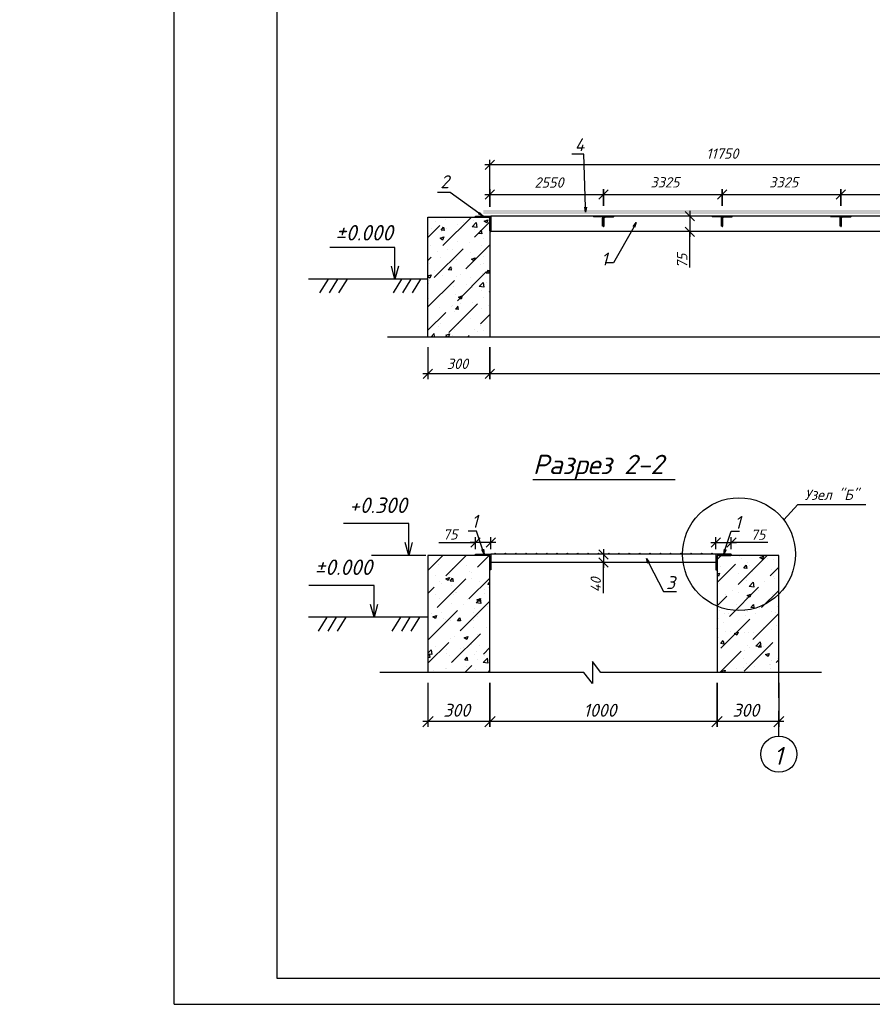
# Model space of a CAD drawing. Extents: x -119078 to 1619993, y 264752 to 340742.
# Tile 133 of 220: x 818840 to 835359, y 297222 to 316305. Entities that reach past the tile are written whole.
import ezdxf

# ---------------------------------------------------------------- set-up
doc = ezdxf.new("R2010")
doc.units = 0
doc.header["$MEASUREMENT"] = 0
doc.linetypes.add('CONTI', pattern=[0])
doc.layers.get('0').update_dxf_attribs({"color": 250, "linetype": 'CONTI'})
for name, color, linetype in [('PDF _Геометрия', 250, 'Continuous'), ('PDF _Сплошная заливка', 7, 'Continuous'), ('PDF _Текст', 7, 'Continuous')]:
    doc.layers.add(name, color=color, linetype=linetype)
doc.styles.add('ICOCPEUR', font='isocpeui.ttf')
doc.styles.add('PDF ISOCPEUR Italic', font='isocpeui.ttf')

msp = doc.modelspace()

# ---------------------------------------------------------------- linework, layer by layer
at = {"layer": 'PDF _Геометрия', "lineweight": -3}
msp.add_line((821831.343, 297222.487), (863824.946, 297222.487), dxfattribs=at)
msp.add_lwpolyline([(821831.343, 297222.487), (821831.343, 326913.75), (863824.946, 326913.75)], dxfattribs=at)
at = {"layer": 'PDF _Геометрия', "lineweight": 30}
msp.add_lwpolyline([(863327.164, 326415.968), (863327.164, 297720.269), (823830.839, 297720.269), (823830.839, 326415.968)], close=True, dxfattribs=at)
at = {"layer": 'PDF _Геометрия', "color": 251, "lineweight": -3, "true_color": 0x535353}
for points in [[(828038.984, 313582.381), (827859.113, 313402.51)], [(827951.14, 313017.67), (827951.14, 312678.843), (827951.14, 313590.747)], [(837049.266, 313490.354), (827850.747, 313490.354)], [(828038.984, 313005.121), (827859.113, 312825.25)], [(827850.747, 312917.277), (830251.816, 312917.277)], [(830051.029, 312917.277), (832548.308, 312917.277)], [(832351.705, 312917.277), (834848.984, 312917.277)], [(834648.197, 312917.277), (837049.266, 312917.277)], [(831916.668, 312406.945), (831736.797, 312586.816)], [(831824.641, 312599.365), (831824.641, 312097.399)], [(832251.312, 312498.972), (831724.248, 312498.972)], [(832251.312, 312197.793), (831724.248, 312197.793)], [(831736.797, 312285.636), (831916.668, 312105.766)], [(831824.641, 311499.224), (831824.641, 312197.793)], [(826750.606, 309959.863), (826750.606, 309340.772)], [(826838.45, 309533.192), (826658.579, 309353.321)], [(828051.533, 309441.165), (826650.213, 309441.165)], [(846051.182, 309441.165), (827850.747, 309441.165)], [(826963.941, 306174.206), (827670.876, 306174.206)], [(828068.266, 306174.206), (827570.483, 306174.206)], [(827758.72, 306262.05), (827578.849, 306082.179)], [(827670.876, 306044.531), (827670.876, 306274.599)], [(827880.028, 306082.179), (828059.899, 306262.05)], [(827967.872, 306044.531), (827967.872, 306274.599)], [(832230.397, 306174.206), (832728.179, 306174.206)], [(832418.634, 306262.05), (832238.763, 306082.179)], [(832330.79, 306044.531), (832330.79, 306274.599)], [(832539.942, 306082.179), (832719.813, 306262.05)], [(832627.786, 306044.531), (832627.786, 306274.599)], [(833334.721, 306174.206), (832627.786, 306174.206)], [(830239.267, 305852.111), (830059.396, 306031.982)], [(830151.423, 306044.531), (830151.423, 305684.789)], [(830348.026, 305944.138), (830251.816, 305944.138)], [(830059.396, 305873.026), (830239.267, 305693.156)], [(830151.423, 305191.19), (830151.423, 305785.183)], [(830348.026, 305785.183), (830251.816, 305785.183)], [(826750.606, 303455.226), (826750.606, 302601.884)], [(833548.056, 303455.226), (833548.056, 302601.884)], [(826850.999, 302802.671), (826650.213, 302601.884)], [(828051.533, 302702.277), (826650.213, 302702.277)], [(832447.915, 302702.277), (827850.747, 302702.277)], [(833648.449, 302702.277), (832251.312, 302702.277)], [(833451.846, 302601.884), (833648.449, 302802.671)]]:
    msp.add_lwpolyline(points, dxfattribs=at)
at = {"layer": 'PDF _Геометрия', "color": 7, "lineweight": -3}
for points in [[(829804.23, 312574.267), (829804.23, 312674.66), (829770.765, 313699.506), (829699.654, 313699.506), (829540.698, 313699.506)], [(827821.466, 312498.972), (827737.805, 312557.535), (827181.46, 312959.107), (827110.348, 312959.107), (826934.66, 312959.107)], [(829820.962, 312674.66), (829804.23, 312574.267), (829787.498, 312674.66)], [(826750.606, 310160.649), (826750.606, 312478.057), (827951.14, 312478.057), (827951.14, 310160.649)], [(827670.876, 312490.606), (827670.876, 312498.972), (827967.872, 312498.972), (827967.872, 312197.793), (827963.689, 312197.793)], [(827913.493, 312478.057), (827683.425, 312478.057)], [(827750.354, 312570.084), (827821.466, 312498.972), (827729.439, 312540.802)], [(827951.14, 312210.342), (827951.14, 312440.41)], [(836948.873, 312498.972), (827967.872, 312498.972)], [(829950.636, 312490.606), (829950.636, 312498.972), (830151.423, 312498.972), (830151.423, 312298.186), (830143.056, 312298.186)], [(830113.775, 312482.24), (829959.002, 312482.24)], [(830134.69, 312306.552), (830134.69, 312461.325)], [(830348.026, 312490.606), (830348.026, 312498.972), (830151.423, 312498.972), (830151.423, 312298.186), (830155.606, 312298.186)], [(830163.972, 312306.552), (830163.972, 312461.325)], [(830189.07, 312482.24), (830343.843, 312482.24)], [(832251.312, 312490.606), (832251.312, 312498.972), (832447.915, 312498.972), (832447.915, 312298.186), (832443.732, 312298.186)], [(832414.451, 312482.24), (832259.678, 312482.24)], [(832435.366, 312306.552), (832435.366, 312461.325)], [(832648.701, 312490.606), (832648.701, 312498.972), (832447.915, 312498.972), (832447.915, 312298.186), (832456.281, 312298.186)], [(832464.647, 312306.552), (832464.647, 312461.325)], [(832485.562, 312482.24), (832640.335, 312482.24)], [(834547.804, 312490.606), (834547.804, 312498.972), (834748.591, 312498.972), (834748.591, 312298.186), (834744.408, 312298.186)], [(834710.943, 312482.24), (834556.17, 312482.24)], [(834736.041, 312306.552), (834736.041, 312461.325)], [(834949.377, 312490.606), (834949.377, 312498.972), (834748.591, 312498.972), (834748.591, 312298.186), (834756.957, 312298.186)], [(834761.14, 312306.552), (834761.14, 312461.325)], [(834786.238, 312482.24), (834941.011, 312482.24)], [(845929.874, 312197.793), (827951.14, 312197.793)], [(830787.246, 312373.48), (830737.049, 312285.636), (830343.843, 311591.251), (830272.731, 311591.251), (830180.704, 311591.251)], [(830724.5, 312294.003), (830787.246, 312373.48), (830749.598, 312277.27)], [(826110.6, 311277.523), (826110.6, 311528.505), (826110.6, 311892.43), (824847.32, 311892.43)], [(826177.529, 311528.505), (826110.6, 311277.523), (826043.671, 311528.505)], [(826750.606, 311277.523), (824433.198, 311277.523)], [(824813.855, 311277.523), (824650.717, 311009.808)], [(824997.909, 311277.523), (824834.771, 311009.808)], [(825181.963, 311277.523), (825014.642, 311009.808)], [(826240.274, 311277.523), (826077.135, 311009.808)], [(826420.145, 311277.523), (826257.006, 311009.808)], [(826604.199, 311277.523), (826441.06, 311009.808)], [(825964.193, 310160.649), (835451.342, 310160.649), (836785.734, 310160.649), (836948.873, 310369.802), (836948.873, 309947.314), (837112.012, 310160.649), (838450.587, 310160.649), (847883.356, 310160.649)], [(828783.566, 307395.656), (830686.853, 307395.656), (831540.194, 307395.656)], [(833644.266, 306609.243), (833916.164, 306906.239), (835233.824, 306906.239)], [(826378.315, 305923.223), (826378.315, 306174.206), (826378.315, 306538.131), (825115.035, 306538.131)], [(827842.381, 305944.138), (827808.917, 306040.348), (827691.791, 306391.724), (827624.863, 306391.724), (827528.653, 306391.724)], [(832481.379, 305944.138), (832510.661, 306040.348), (832623.603, 306391.724), (832694.715, 306391.724), (832786.742, 306391.724)], [(826445.243, 306174.206), (826378.315, 305923.223), (826311.386, 306174.206)], [(826708.775, 305923.223), (825654.648, 305923.223)], [(827951.14, 303651.829), (827951.14, 305923.223), (826750.606, 305923.223), (826750.606, 303651.829)], [(827670.876, 305935.772), (827670.876, 305944.138), (827967.872, 305944.138), (827967.872, 305642.959), (827963.689, 305642.959)], [(827913.493, 305923.223), (827683.425, 305923.223)], [(827825.649, 306044.531), (827842.381, 305944.138), (827796.367, 306031.982)], [(832330.79, 305944.138), (827967.872, 305944.138)], [(832627.786, 305935.772), (832627.786, 305944.138), (832330.79, 305944.138), (832330.79, 305642.959), (832339.156, 305642.959)], [(833548.056, 303651.829), (833548.056, 305923.223), (832351.705, 305923.223), (832351.705, 303651.829)], [(832385.169, 305923.223), (832619.42, 305923.223)], [(832527.393, 306031.982), (832481.379, 305944.138), (832493.929, 306044.531)], [(827951.14, 305655.508), (827951.14, 305889.759)], [(832330.79, 305785.183), (827967.872, 305785.183)], [(831013.13, 305764.267), (830983.849, 305860.477), (831042.411, 305780.999)], [(830983.849, 305860.477), (831029.862, 305772.633), (831314.31, 305224.654), (831385.421, 305224.654), (831565.292, 305224.654)], [(832351.705, 305655.508), (832351.705, 305889.759)], [(825704.844, 304722.689), (825704.844, 304973.672), (825704.844, 305341.78), (824441.564, 305341.78)], [(825771.773, 304973.672), (825704.844, 304722.689), (825637.916, 304973.672)], [(826750.606, 304722.689), (824433.198, 304722.689)], [(824788.757, 304722.689), (824625.618, 304454.974)], [(824972.811, 304722.689), (824809.672, 304454.974)], [(825156.865, 304722.689), (824993.726, 304454.974)], [(826215.176, 304722.689), (826052.037, 304454.974)], [(826399.23, 304722.689), (826236.091, 304454.974)], [(826583.284, 304722.689), (826420.145, 304454.974)], [(834372.116, 303651.829), (831142.805, 303651.829), (830101.226, 303651.829), (829938.087, 303865.164), (829938.087, 303442.677), (829770.765, 303651.829), (828942.522, 303651.829), (825817.787, 303651.829)]]:
    msp.add_lwpolyline(points, dxfattribs=at)
at = {"layer": 'PDF _Геометрия', "color": 251, "lineweight": -3, "true_color": 0x535353}
for points in [[(830059.396, 312825.25), (830239.267, 313005.121)], [(830151.423, 313017.67), (830151.423, 312695.575)], [(832360.071, 312825.25), (832539.942, 313005.121)], [(832447.915, 313017.67), (832447.915, 312695.575)], [(834660.747, 312825.25), (834840.618, 313005.121)], [(834748.591, 313017.67), (834748.591, 312695.575)], [(827951.14, 309340.772), (827951.14, 309959.863)], [(828038.984, 309533.192), (827859.113, 309353.321)], [(827951.14, 302601.884), (827951.14, 303455.226)], [(832351.705, 302601.884), (832351.705, 303455.226)], [(828051.533, 302802.671), (827850.747, 302601.884)], [(832447.915, 302802.671), (832251.312, 302601.884)]]:
    msp.add_lwpolyline(points, close=True, dxfattribs=at)
at = {"layer": 'PDF _Геометрия', "color": 8, "lineweight": -3, "true_color": 0x767676}
for points in [[(826892.829, 312398.579), (826892.829, 312398.579)], [(827039.236, 311925.895), (827591.398, 312478.057)], [(827093.616, 312427.86), (827093.616, 312427.86)], [(827624.863, 312406.945), (827624.863, 312406.945)], [(827654.144, 312093.217), (827951.14, 312386.03)], [(827846.564, 312398.579), (827846.564, 312398.579)], [(826750.606, 312084.851), (826980.673, 312319.101)], [(826809.169, 312264.722), (826809.169, 312264.722)], [(827018.321, 312201.976), (827018.321, 312201.976)], [(827030.87, 312306.552), (827030.87, 312306.552)], [(827106.165, 312260.539), (827106.165, 312260.539)], [(827332.049, 312335.833), (827332.049, 312335.833)], [(827403.161, 312252.172), (827403.161, 312252.172)], [(827432.442, 312373.481), (827432.442, 312373.481)], [(827649.961, 312239.623), (827649.961, 312239.623)], [(827779.635, 312218.708), (827792.184, 312151.779), (827733.622, 312160.145), (827783.818, 312218.708)], [(826763.155, 312168.511), (826763.155, 312168.511)], [(826984.856, 312072.301), (827055.968, 312097.4), (827035.053, 312034.654), (826984.856, 312068.118)], [(827834.015, 312059.752), (827834.015, 312059.752)], [(826796.619, 311925.895), (826796.619, 311925.895)], [(826871.914, 311306.804), (827432.442, 311867.332)], [(826926.294, 311812.953), (826926.294, 311812.953)], [(827135.446, 311850.6), (827135.446, 311850.6)], [(827231.656, 311858.966), (827231.656, 311858.966)], [(827319.5, 311997.007), (827319.5, 311997.007)], [(827486.822, 311474.126), (827951.14, 311938.444)], [(827545.385, 311980.274), (827545.385, 311980.274)], [(827775.452, 311833.868), (827775.452, 311833.868)], [(827779.635, 311934.261), (827779.635, 311934.261)], [(826750.606, 311800.403), (826750.606, 311800.403)], [(826750.606, 311637.265), (826813.352, 311700.01)], [(826989.04, 311700.01), (826989.04, 311700.01)], [(827306.951, 311658.18), (827306.951, 311658.18)], [(827583.032, 311800.403), (827583.032, 311800.403)], [(827821.466, 311720.926), (827821.466, 311720.926)], [(826784.07, 311587.068), (826784.07, 311587.068)], [(826867.731, 311449.028), (826867.731, 311449.028)], [(827206.558, 311453.211), (827143.812, 311457.394), (827194.009, 311515.956), (827202.375, 311453.211)], [(827231.656, 311474.126), (827231.656, 311474.126)], [(827511.92, 311532.688), (827511.92, 311532.688)], [(827767.086, 311566.153), (827767.086, 311566.153)], [(827825.649, 311578.702), (827825.649, 311578.702)], [(826750.606, 311340.268), (826809.169, 311361.184), (826788.253, 311298.438), (826750.606, 311323.536)], [(826750.606, 310737.91), (827265.121, 311252.424)], [(826771.521, 311248.241), (826771.521, 311248.241)], [(827035.053, 311340.268), (827035.053, 311340.268)], [(827294.402, 311319.353), (827294.402, 311319.353)], [(827319.5, 310859.218), (827880.028, 311419.746)], [(827373.88, 311361.184), (827373.88, 311361.184)], [(827574.666, 311315.17), (827574.666, 311315.17)], [(827808.917, 311386.282), (827808.917, 311386.282)], [(826758.972, 311193.862), (826758.972, 311193.862)], [(827244.205, 311135.299), (827244.205, 311135.299)], [(827248.388, 311202.228), (827248.388, 311202.228)], [(827499.371, 311168.763), (827499.371, 311168.763)], [(827620.68, 311118.567), (827620.68, 311118.567)], [(827817.283, 311214.777), (827829.832, 311118.567), (827741.988, 311131.116), (827821.466, 311214.777)], [(827792.184, 311181.313), (827792.184, 311181.313)], [(827796.367, 311047.455), (827796.367, 311047.455)], [(827884.211, 311218.96), (827884.211, 311218.96)], [(826758.972, 310909.415), (826758.972, 310909.415)], [(827026.687, 311018.174), (827026.687, 311018.174)], [(827281.853, 310980.526), (827281.853, 310980.526)], [(827825.649, 310913.598), (827825.649, 310913.598)], [(827938.591, 311026.54), (827951.14, 311039.089)], [(826830.084, 310821.571), (826830.084, 310821.571)], [(826976.49, 310733.727), (826976.49, 310733.727)], [(827152.178, 310240.127), (827712.707, 310800.655)], [(827206.558, 310746.276), (827206.558, 310746.276)], [(827231.656, 310767.191), (827231.656, 310767.191)], [(827348.782, 310687.713), (827286.036, 310696.079), (827336.232, 310754.642)], [(827344.598, 310687.713), (827332.049, 310750.459)], [(827373.88, 310800.655), (827373.88, 310800.655)], [(827616.496, 310817.388), (827616.496, 310817.388)], [(827783.818, 310708.628), (827783.818, 310708.628)], [(827917.676, 310775.557), (827917.676, 310775.557)], [(826750.606, 310290.324), (827093.616, 310633.333)], [(827269.304, 310641.7), (827269.304, 310641.7)], [(827578.849, 310512.025), (827578.849, 310512.025)], [(827767.086, 310407.449), (827951.14, 310591.503)], [(827946.957, 310516.208), (827951.14, 310516.208)], [(827951.14, 310516.208), (827951.14, 310516.208)], [(826963.941, 310365.618), (826963.941, 310365.618)], [(826984.856, 310411.632), (826984.856, 310411.632)], [(827256.754, 310307.056), (827256.754, 310307.056)], [(827348.782, 310415.815), (827348.782, 310415.815)], [(827654.144, 310298.69), (827654.144, 310298.69)], [(827771.269, 310369.802), (827771.269, 310369.802)], [(827821.466, 310290.324), (827821.466, 310290.324)], [(826809.169, 310160.649), (826871.914, 310223.395)], [(826846.816, 310169.015), (826846.816, 310169.015)], [(826876.097, 310160.649), (826867.731, 310223.395)], [(827093.616, 310189.931), (827164.727, 310215.029), (827147.995, 310160.649)], [(827093.616, 310185.747), (827135.446, 310160.649)], [(827177.277, 310281.958), (827177.277, 310281.958)], [(827231.656, 310189.931), (827231.656, 310189.931)], [(827520.286, 310160.649), (827545.385, 310185.747)], [(827716.89, 310256.859), (827716.89, 310256.859)], [(826750.606, 305630.41), (827039.236, 305919.04)], [(827093.616, 305525.834), (827491.005, 305923.223)], [(827712.707, 305697.339), (827938.591, 305923.223)], [(832351.705, 305843.745), (832431.183, 305923.223)], [(832761.644, 305358.512), (833322.172, 305919.04)], [(832790.925, 305893.942), (832790.925, 305893.942)], [(833251.06, 305906.491), (833230.145, 305847.928), (833179.948, 305881.393), (833251.06, 305910.674)], [(826951.392, 305743.352), (826951.392, 305743.352)], [(827491.005, 305718.254), (827491.005, 305718.254)], [(827754.537, 305747.535), (827754.537, 305747.535)], [(827951.14, 305793.549), (827946.957, 305797.732), (827951.14, 305797.732)], [(832351.705, 305396.159), (832707.264, 305751.718)], [(832401.902, 305881.393), (832401.902, 305881.393)], [(832418.634, 305709.888), (832418.634, 305709.888)], [(832820.206, 305864.661), (832820.206, 305864.661)], [(832941.515, 305781), (832941.515, 305781)], [(832970.796, 305722.437), (832970.796, 305722.437)], [(833334.721, 305868.844), (833334.721, 305868.844)], [(833451.846, 305843.745), (833451.846, 305843.745)], [(826905.379, 305525.834), (826905.379, 305525.834)], [(827160.544, 305559.298), (827160.544, 305559.298)], [(827227.473, 305672.24), (827227.473, 305672.24)], [(827545.385, 305609.495), (827545.385, 305609.495)], [(827599.764, 305584.396), (827599.764, 305584.396)], [(832351.705, 305563.481), (832397.719, 305580.213), (832376.803, 305517.468), (832351.705, 305538.383)], [(832372.62, 305513.285), (832372.62, 305513.285)], [(832376.803, 305617.861), (832376.803, 305617.861)], [(832774.193, 305567.664), (832774.193, 305567.664)], [(833029.359, 305601.129), (833029.359, 305601.129)], [(833380.734, 305525.834), (833548.056, 305697.339)], [(833414.199, 305651.325), (833414.199, 305651.325)], [(826926.294, 304910.926), (827486.822, 305471.454)], [(826980.673, 305412.892), (826980.673, 305412.892)], [(827005.772, 305383.61), (827005.772, 305383.61)], [(827214.924, 305333.414), (827214.924, 305333.414)], [(827541.202, 305078.248), (827951.14, 305484.003)], [(827599.764, 305484.003), (827599.764, 305484.003)], [(827741.988, 305408.709), (827741.988, 305408.709)], [(827951.14, 305354.329), (827909.31, 305358.512), (827951.14, 305404.525)], [(832406.085, 305371.061), (832406.085, 305371.061)], [(832916.416, 305492.369), (832916.416, 305492.369)], [(832928.965, 305442.173), (832928.965, 305442.173)], [(833062.823, 305308.315), (832970.796, 305320.865), (833050.274, 305404.525), (833062.823, 305304.132)], [(833267.792, 305412.892), (833267.792, 305412.892)], [(833439.297, 305504.919), (833439.297, 305504.919)], [(833460.212, 305467.271), (833460.212, 305467.271)], [(826750.606, 305182.824), (826867.731, 305304.132)], [(826750.606, 305224.654), (826750.606, 305224.654)], [(826892.829, 305157.726), (826892.829, 305157.726)], [(827248.388, 305161.909), (827248.388, 305161.909)], [(827277.67, 305207.922), (827277.67, 305207.922)], [(827294.402, 305199.556), (827294.402, 305199.556)], [(827838.198, 305178.641), (827838.198, 305178.641)], [(827842.381, 305262.302), (827842.381, 305262.302)], [(827917.676, 305291.583), (827917.676, 305291.583)], [(832351.705, 304944.39), (832539.942, 305132.627)], [(832506.478, 305166.092), (832506.478, 305166.092)], [(832594.322, 304739.421), (833154.85, 305304.132)], [(832648.701, 305245.57), (832648.701, 305245.57)], [(832761.644, 305199.556), (832761.644, 305199.556)], [(833146.484, 305249.753), (833146.484, 305249.753)], [(833213.413, 304910.926), (833548.056, 305245.57)], [(833426.748, 305170.275), (833426.748, 305170.275)], [(833522.958, 305216.288), (833522.958, 305216.288)], [(826968.124, 305086.614), (826968.124, 305086.614)], [(827202.375, 304994.587), (827202.375, 304994.587)], [(827373.88, 304459.157), (827934.408, 305023.868)], [(827432.442, 304965.306), (827432.442, 304965.306)], [(827507.737, 305065.699), (827507.737, 305065.699)], [(827729.439, 305069.882), (827729.439, 305069.882)], [(832393.535, 305032.234), (832393.535, 305032.234)], [(832719.813, 304973.672), (832719.813, 304973.672)], [(832916.416, 305103.346), (832916.416, 305103.346)], [(832928.965, 305115.895), (832928.965, 305115.895)], [(833071.189, 304906.743), (833008.443, 304910.926), (833058.64, 304969.489), (833067.006, 304906.743)], [(833259.426, 304948.573), (833259.426, 304948.573)], [(826758.972, 304291.835), (827319.5, 304852.363)], [(826813.352, 304797.984), (826813.352, 304797.984)], [(826846.816, 304735.238), (826917.928, 304760.336), (826897.012, 304697.591), (826846.816, 304731.055)], [(827009.955, 304806.35), (827009.955, 304806.35)], [(827637.412, 304806.35), (827637.412, 304806.35)], [(827649.961, 304890.011), (827649.961, 304890.011)], [(827905.127, 304923.475), (827905.127, 304923.475)], [(832389.352, 304856.546), (832389.352, 304856.546)], [(832493.929, 304797.984), (832493.929, 304797.984)], [(832581.773, 304789.618), (832581.773, 304789.618)], [(832878.769, 304848.18), (832878.769, 304848.18)], [(832903.867, 304764.519), (832903.867, 304764.519)], [(832933.148, 304835.631), (832933.148, 304835.631)], [(833041.908, 304291.835), (833548.056, 304797.984)], [(833100.47, 304797.984), (833100.47, 304797.984)], [(833171.582, 304890.011), (833171.582, 304890.011)], [(833414.199, 304831.448), (833414.199, 304831.448)], [(833476.944, 304810.533), (833476.944, 304810.533)], [(833522.958, 304931.841), (833522.958, 304931.841)], [(827047.602, 304701.774), (827047.602, 304701.774)], [(827093.616, 304685.041), (827093.616, 304685.041)], [(827189.826, 304655.76), (827189.826, 304655.76)], [(827382.246, 304651.577), (827319.5, 304655.76), (827369.697, 304714.323), (827378.063, 304651.577)], [(827633.229, 304659.943), (827633.229, 304659.943)], [(827716.89, 304731.055), (827716.89, 304731.055)], [(832380.986, 304693.408), (832380.986, 304693.408)], [(832427, 304124.513), (832987.528, 304685.041)], [(832481.379, 304630.662), (832481.379, 304630.662)], [(833510.409, 304567.916), (833510.409, 304567.916)], [(833548.056, 304726.872), (833539.69, 304735.238), (833548.056, 304739.421)], [(827206.558, 303844.249), (827767.086, 304404.777)], [(827386.429, 304492.621), (827386.429, 304492.621)], [(827637.412, 304526.086), (827637.412, 304526.086)], [(827704.34, 304392.228), (827704.34, 304392.228)], [(827880.028, 304517.72), (827880.028, 304517.72)], [(832351.705, 304496.804), (832368.437, 304517.72)], [(832514.844, 304454.974), (832514.844, 304454.974)], [(832611.054, 304446.608), (832611.054, 304446.608)], [(832891.318, 304425.693), (832891.318, 304425.693)], [(832966.613, 304434.059), (832966.613, 304434.059)], [(833058.64, 304434.059), (833058.64, 304434.059)], [(833255.243, 304534.452), (833255.243, 304534.452)], [(833401.65, 304492.621), (833401.65, 304492.621)], [(826750.606, 303835.883), (827152.178, 304237.456)], [(827177.277, 304316.933), (827177.277, 304316.933)], [(827260.938, 304350.398), (827260.938, 304350.398)], [(827595.581, 304199.808), (827595.581, 304199.808)], [(832368.437, 304354.581), (832368.437, 304354.581)], [(832376.803, 304333.666), (832376.803, 304333.666)], [(832468.83, 304266.737), (832481.379, 304203.991), (832422.817, 304212.357), (832473.013, 304270.92)], [(832874.586, 303676.927), (833435.114, 304237.456)], [(832933.148, 304178.893), (832933.148, 304178.893)], [(833213.413, 304141.245), (833150.667, 304145.428), (833200.863, 304203.991)], [(833209.23, 304141.245), (833196.68, 304203.991)], [(833548.056, 304350.398), (833548.056, 304350.398)], [(826750.606, 304028.303), (826813.352, 304095.232), (826825.901, 303999.022), (826750.606, 304011.571)], [(826750.606, 303978.107), (826784.07, 304015.754)], [(826792.436, 303948.825), (826779.887, 304015.754)], [(826892.829, 304166.344), (826892.829, 304166.344)], [(827005.772, 304099.415), (827005.772, 304099.415)], [(827110.348, 304028.303), (827110.348, 304028.303)], [(827118.714, 304091.049), (827118.714, 304091.049)], [(827373.88, 304124.513), (827373.88, 304124.513)], [(827436.625, 304141.245), (827436.625, 304141.245)], [(827649.961, 304007.388), (827649.961, 304007.388)], [(827691.791, 304053.401), (827691.791, 304053.401)], [(827754.537, 304174.71), (827754.537, 304174.71)], [(827825.649, 304011.571), (827951.14, 304137.062)], [(832355.888, 304015.754), (832355.888, 304015.754)], [(832406.085, 303651.829), (832820.206, 304065.951)], [(832878.769, 304086.866), (832878.769, 304086.866)], [(832987.528, 304132.879), (832987.528, 304132.879)], [(833242.694, 304166.344), (833242.694, 304166.344)], [(833393.284, 304153.795), (833393.284, 304153.795)], [(826750.606, 303953.008), (826792.436, 303953.008)], [(827164.727, 303978.107), (827164.727, 303978.107)], [(827248.388, 303873.53), (827248.388, 303873.53)], [(827524.469, 303886.08), (827461.724, 303894.446), (827511.92, 303953.008)], [(827520.286, 303886.08), (827507.737, 303948.825)], [(827712.707, 303898.629), (827712.707, 303898.629)], [(827896.761, 303927.91), (827909.31, 303831.7), (827821.466, 303844.249), (827900.944, 303927.91)], [(827838.198, 303978.107), (827838.198, 303978.107)], [(832531.576, 303798.236), (832531.576, 303798.236)], [(832862.037, 303915.361), (832862.037, 303915.361)], [(832924.782, 303827.517), (832924.782, 303827.517)], [(833359.819, 303814.968), (833359.819, 303814.968)], [(833380.734, 303814.968), (833380.734, 303814.968)], [(833401.65, 303890.263), (833401.65, 303890.263)], [(833493.677, 303844.249), (833548.056, 303898.629)], [(833518.775, 303927.91), (833518.775, 303927.91)], [(826850.999, 303689.476), (826850.999, 303689.476)], [(827093.616, 303731.307), (827093.616, 303731.307)], [(827106.165, 303722.941), (827106.165, 303722.941)], [(827465.907, 303651.829), (827599.764, 303785.687)], [(827491.005, 303773.137), (827491.005, 303773.137)], [(827679.242, 303718.758), (827679.242, 303718.758)], [(827913.493, 303651.829), (827951.14, 303689.476)], [(832464.647, 303651.829), (832439.549, 303672.744), (832510.661, 303697.843), (832493.929, 303651.829)], [(832719.813, 303731.307), (832719.813, 303731.307)], [(832866.22, 303752.222), (832866.22, 303752.222)], [(832974.979, 303764.771), (832974.979, 303764.771)], [(833075.372, 303777.32), (833075.372, 303777.32)], [(833380.734, 303731.307), (833380.734, 303731.307)]]:
    msp.add_lwpolyline(points, dxfattribs=at)
for points in [[(827909.31, 312423.677), (827888.394, 312365.115), (827838.198, 312398.579)], [(827051.785, 312281.454), (827064.334, 312218.708), (827005.772, 312222.891)], [(827695.974, 312277.271), (827603.947, 312289.82), (827683.425, 312373.481)], [(827662.51, 311687.461), (827641.595, 311628.899), (827591.398, 311662.363)], [(827921.859, 311453.211), (827934.408, 311390.465), (827875.845, 311394.648)], [(827415.71, 310951.245), (827394.795, 310888.499), (827344.598, 310926.147)], [(832916.416, 305734.986), (832928.965, 305668.057), (832870.403, 305676.423)], [(827164.727, 305496.552), (827143.812, 305433.807), (827093.616, 305471.454)], [(827227.473, 305479.82), (827240.022, 305417.075), (827181.46, 305421.258)], [(833004.26, 305170.275), (832983.345, 305111.712), (832933.148, 305145.177)], [(827775.452, 304990.404), (827683.425, 305002.953), (827762.903, 305086.614)], [(827771.269, 305086.614), (827750.354, 305028.051), (827700.157, 305061.516)], [(832757.46, 304434.059), (832736.545, 304375.496), (832686.349, 304408.96)], [(827524.469, 304350.398), (827503.554, 304291.835), (827453.358, 304325.299)], [(833196.68, 304149.612), (833104.653, 304162.161), (833184.131, 304245.822)], [(833364.002, 304024.12), (833343.087, 303965.557), (833292.89, 303999.022)]]:
    msp.add_lwpolyline(points, close=True, dxfattribs=at)
at = {"layer": 'PDF _Геометрия', "color": 1, "lineweight": -3}
for points in [[(833548.056, 303162.413), (833548.056, 303651.829)], [(833548.056, 303036.921), (833548.056, 303036.921)], [(833548.056, 302417.83), (833548.056, 302911.43)]]:
    msp.add_lwpolyline(points, dxfattribs=at)
at = {"layer": 'PDF _Геометрия', "color": 7, "lineweight": -3}
for centre, radius in [((832776.284, 305946.229), 1093.867), ((828053.625, 305954.596), 10.457), ((828250.228, 305954.596), 10.457), ((828451.014, 305954.596), 10.457), ((828651.801, 305954.596), 10.457), ((828852.587, 305954.596), 10.457), ((829053.373, 305954.596), 10.457), ((829249.976, 305954.596), 10.457), ((829450.762, 305954.596), 10.457), ((829651.549, 305954.596), 10.457), ((829852.335, 305954.596), 10.457), ((830053.121, 305954.596), 10.457), ((830253.907, 305954.596), 10.457), ((830450.51, 305954.596), 10.458), ((830651.296, 305954.596), 10.458), ((830852.083, 305954.596), 10.458), ((831052.869, 305954.596), 10.458), ((831253.655, 305954.596), 10.458), ((831450.258, 305954.596), 10.458), ((831651.045, 305954.596), 10.458), ((831851.831, 305954.596), 10.458), ((832052.617, 305954.596), 10.458), ((832253.403, 305954.596), 10.458)]:
    msp.add_circle(centre, radius, dxfattribs=at)
at = {"layer": 'PDF _Геометрия', "color": 1, "lineweight": -3}
msp.add_circle((833550.147, 302068.546), 349.285, dxfattribs=at)
at = {"layer": 'PDF _Геометрия', "color": 7, "lineweight": -3}
for centre, radius, start, end in [((827685.517, 312492.698), 10.458, 180.0009353, 269.9990647), ((827915.584, 312442.501), 35.556, 0.0001758, 89.9998242), ((829961.094, 312492.698), 6.275, 180.0027937, 269.9972063), ((830115.867, 312463.416), 23.007, 359.9995482, 90.0004518), ((830191.161, 312463.416), 23.007, 89.9995482, 180.0004518), ((830345.934, 312492.698), 6.275, 270.0027937, 359.9972063), ((832261.77, 312492.698), 6.275, 180.0027937, 269.9972063), ((832416.542, 312463.416), 23.007, 359.9995482, 90.0004518), ((832487.654, 312463.416), 23.007, 89.9995482, 180.0004518), ((832642.426, 312492.698), 6.275, 270.0027938, 359.9972063), ((834558.262, 312492.698), 6.275, 180.0027937, 269.9972063), ((834713.035, 312463.416), 23.007, 359.9995482, 90.0004518), ((834788.329, 312463.416), 23.007, 89.9995482, 180.0004518), ((834943.102, 312492.698), 6.275, 270.0027938, 359.9972062), ((827965.781, 312212.434), 10.458, 180.0009353, 269.9990647), ((830145.148, 312308.644), 6.275, 180.0027937, 269.9972063), ((830157.697, 312308.644), 6.275, 270.0027937, 359.9972063), ((832445.824, 312308.644), 6.275, 180.0027937, 269.9972063), ((832458.372, 312308.644), 6.275, 270.0027937, 359.9972062), ((834746.499, 312308.644), 6.275, 180.0027937, 269.9972063), ((834759.048, 312308.644), 6.275, 270.0027937, 359.9972063), ((827685.517, 305937.864), 10.457, 179.9991747, 270.0008253), ((827915.585, 305891.851), 35.556, 359.999658, 90.000342), ((832387.261, 305891.85), 35.556, 90.0001758, 179.9998242), ((832621.511, 305937.864), 10.458, 270.0009353, 359.9990647), ((827965.781, 305657.6), 10.457, 179.9991747, 270.0008253), ((832341.247, 305657.6), 10.458, 270.0009353, 359.9990647)]:
    msp.add_arc(centre, radius, start, end, dxfattribs=at)
at = {"layer": 'PDF _Сплошная заливка', "lineweight": 30, "transparency": 33554559}
for points in [[(827821.466, 312616.097), (827821.466, 312536.62), (836948.873, 312616.097)], [(827821.466, 312536.62), (836948.873, 312616.097), (836948.873, 312536.62)]]:
    msp.add_solid(points, dxfattribs=at)

# ---------------------------------------------------------------- texts
at = {"linetype": 'Continuous', "lineweight": 25, "ltscale": 15, "insert": (12863.76, 311222.017), "char_height": 250, "width": 17877.44941, "attachment_point": 1, "style": 'ICOCPEUR'}
msp.add_mtext('\\pi4862.31;{\\H1.16667x;\\LАнтисейсмические мероприятия\\P\\pi0;\\H0.71428x;\\l       Для обеспечения сейсмостойкости несущих конструкций и фундаментов соблюдены все условия КМК 2.01.03-19 «Строительство в сейсмических районах».\\P\\pi5355.138;\\H1.4x;\\LАнтикоррозионная защита\\l\\P\\pi0;\\H0.71428x;       Защита конструкций от коррозии должна производиться в соответствии КМК 2.03.11-96 "Защита строительных конструкций от коррозии" ГОСТ 9.402-2004 «Покрытия лакокрасочные. Подготовка (металлических поверхностей перед окрашиванием». Антикоррозионное покрытие должно обеспечивать защиту конструкций. \\P       \\A1;Все несущие металлоконструкции грунтовать и\\A0; окрасить эмалью ПФ-115 (ГОСТ6465-76) за 2 раза по грунтовке ГФ-021 (ГОСТ 25129-82)\\A1;.\\P      Для железобетонных конструкций использовать бетон \\A0;на портландцементе по ГОСТ 10178-85*,\\A1; водонепроницаемости W\\A0;4\\A1; и морозостойкостью F100\\A0;.\\A1;\\P\\A0;       \\A1;Все \\A0;поверхности бетонных и ж.б конструкций, соприкасающиеся с грунтом обмазать \\A1;\\C256;горячим битумом за 2 раза\\A0;\\C0; по ГОСТ 28379-89.}\\P\\pi5566.64787;{\\H1.16666x;\\LАнтипросадочные мероприятия\\A1;\\l\\P\\pi0;\\H0.71428x;        В соответствии с требованиями КМК 2.02.01-98 приняты противопросадочные мероприятия для первого типа грунтовых условий. Для устранения просадочных свойств грунтов I типа предусмотрено уплотнение тяжелыми трамбовками грунтов в основании котлованов и устройство подготовки из бетона класса В7,5. Насыпные грунты и строительный мусор толщиной до 1,5м удалить и заменить засыпкой из ГПС до бетонной подготовки.}', dxfattribs=at)
at = {"layer": 'PDF _Текст', "lineweight": 30, "attachment_point": 7, "style": 'PDF ISOCPEUR Italic'}
for s, insert, char_height in [('4', (829593.738, 313757.333), 249.977), ('2', (826990.059, 313039.43), 249.977), ('±0.000', (824956.079, 312025.645), 299.9739), ('1', (830105.409, 311541.384), 249.977), ('Разрез 2-2', (828783.566, 307396.149), 374.9688), ('Узел "Б"', (834049.921, 306997.877), 199.9835), ('+0.300', (825223.794, 306743.995), 299.9739), ('1', (827593.493, 306459.261), 249.977), ('1', (832690.191, 306437.797), 249.977), ('±0.000', (824554.507, 305543.461), 299.9739), ('3', (831362.99, 305270.562), 249.977), ('1', (833449.577, 301862.752), 349.97)]:
    msp.add_mtext(s, dxfattribs=dict(at, insert=insert, char_height=char_height))
at = {"layer": 'PDF _Текст', "color": 251, "lineweight": 30, "true_color": 0x535353, "attachment_point": 7, "style": 'PDF ISOCPEUR Italic'}
for s, insert, char_height in [('11750', (832142.553, 313609.738), 199.9835), ('2550', (828812.848, 313049.098), 199.9835), ('3325', (831059.144, 313053.281), 199.9835), ('3325', (833359.819, 313053.281), 199.9835), ('300', (827114.531, 309536.062), 199.9835), ('75', (827037.28, 306229.814), 199.9835), ('75', (833001.542, 306224.337), 199.9835), ('300', (827047.602, 302796.46), 249.9774), ('1000', (829762.399, 302796.46), 249.9774), ('300', (832648.701, 302796.46), 249.9774)]:
    msp.add_mtext(s, dxfattribs=dict(at, insert=insert, char_height=char_height))
at = {"layer": 'PDF _Текст', "color": 251, "lineweight": 30, "true_color": 0x535353, "char_height": 199.9835, "attachment_point": 7, "rotation": 90, "style": 'PDF ISOCPEUR Italic'}
for s, insert in [('75', (831776.071, 311486.675)), ('40', (830101.226, 305207.922))]:
    msp.add_mtext(s, dxfattribs=dict(at, insert=insert))

doc.saveas('drawing.dxf')
